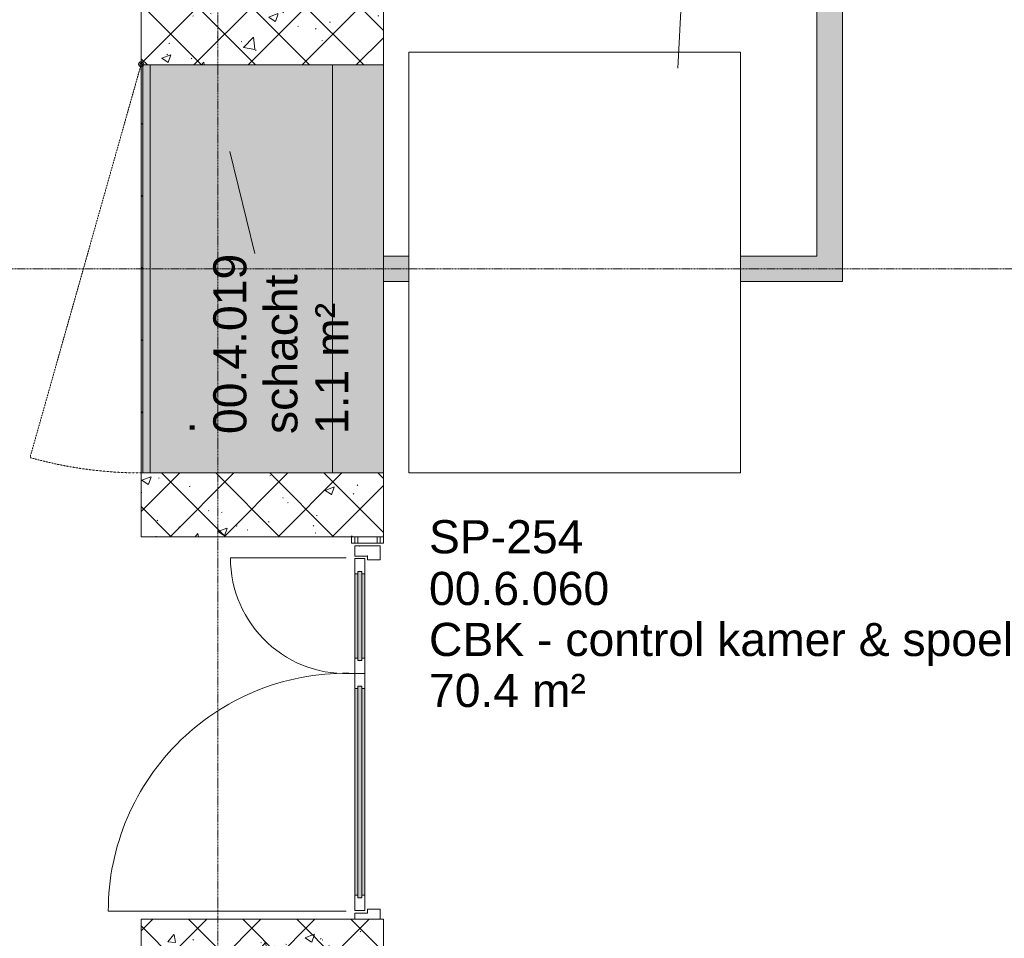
# Model space of a CAD drawing. Header units: millimetres. Extents: x -281 to 145437, y -16481 to 78869.
# Tile 159 of 256: x 23624 to 27485, y 26575 to 30177. Entities that reach past the tile are written whole.
import ezdxf

# ---------------------------------------------------------------- set-up
doc = ezdxf.new("R2010")
doc.units = ezdxf.units.MM
doc.linetypes.add('Grid Line', pattern=[12, 6, -2, 2, -2])
doc.linetypes.add('NLRS_Dash-0_6mm_Space-0_6mm_cpz', pattern=[1.2, 0.6, -0.6])
for name, color, linetype, lineweight in [('A--A23__Vloeren', 8, 'Continuous', 5), ('A--A2__Ruwbouw', 8, 'Continuous', 5), ('A--L$07A__Stramien', 1, 'Continuous', 5), ('A--L21__Buitenwanden', 3, 'Continuous', 5), ('A--L22__Binnenwanden', 2, 'Continuous', 5), ('A--L28__Hoofddraagconstructies', 3, 'Continuous', 9), ('A--L3__Afbouw', 2, 'Continuous', 5), ('A--L8__LosseInventaris', 1, 'Continuous', 5), ('A--TR9__AlgVoorz', 1, 'Continuous', 5), ('Specialty Equipment', 1, 'Continuous', 5)]:
    doc.layers.add(name, color=color, linetype=linetype, lineweight=lineweight)
doc.styles.add('Arial_3', font='arial.ttf', dxfattribs={"height": 130})

# ---------------------------------------------------------------- blocks, each defined once
blk = doc.blocks.new('28_SCO_TLB_column concrete precast square - 250x950-V3-L_80_ 11')
at = {"layer": 'A--L28__Hoofddraagconstructies', "lineweight": 13}
h = blk.add_hatch(dxfattribs=at)
h.set_pattern_fill('FP_50', color=51, style=0, pattern_type=2)
h.set_pattern_definition([(315, (-26525, 24575), (106.066, 106.066), []), (45, (-26525, 24575), (-106.066, 106.066), []), (320, (-26525, 24575), (-31.3759, -358.6306), [37.5, -412.5]), (265, (-26525, 24575), (376.0957, 69.376), [30, -330]), (10.451, (-26527.6, 24545.1), (344.7173, -289.2568), [31.87, -350.571]), (316.184, (-26425, 24575), (-82.7615, -533.62), [56.25, -618.75]), (6.636, (-26431.9, 24530.53), (487.062, -467.3284), [47.805, -525.857]), (261.184, (-26425, 24575), (487.058, -467.333), [45, -495]), (291, (-26450, 24525), (-201.3095, -298.454), [37.5, -412.5]), (236, (-26450, 24525), (362.575, -121.657), [30, -330]), (341.451, (-26466.78, 24500.13), (161.262, -420.112), [31.87, -350.571]), (307.5, (-26525, 24575), (166.44693, -6.07993), [3.353, -322.647, 3.353, -331.647, -331.25]), (307.5, (-26525, 24575), (166.44693, -6.07993), [-661, 3.353, -327.897]), (277.5, (-26525, 24575), (197.20586, -131.5348), [3.353, -187.647, 3.353, -315.147, -126.25]), (277.5, (-26525, 24575), (197.20586, -131.5348), [-509.5, 3.353, -122.897]), (237.5, (-26525, 24686.5), (-11.27744, -266.9112), [3.353, -121.647, 3.353, -386.647, -517.5]), (237.5, (-26525, 24686.5), (-11.27744, -266.9112), [-515, 3.353, -514.147]), (227.5, (-26525, 24736.5), (50.0525, -291.5931), [3.353, -159.147, 3.353, -255.647, -367.5]), (227.5, (-26525, 24736.5), (50.0525, -291.5931), [-421.5, 3.353, -364.147]), (227.5, (-26525, 24736.5), (50.0525, -291.5931), [3.353, -159.147, 3.353, -255.647, -367.5]), (227.5, (-26525, 24736.5), (50.0525, -291.5931), [-421.5, 3.353, -364.147])])
h.paths.add_polyline_path([(-125, 475), (-125, -475), (125, -475), (125, 475)])
at = {"layer": 'A--L28__Hoofddraagconstructies', "color": 231, "lineweight": 18}
for p, q in [((125, 475), (-125, 475)), ((-125, 475), (-125, -475)), ((125, -475), (125, 475)), ((-125, -475), (125, -475))]:
    blk.add_line(p, q, dxfattribs=at)
blk = doc.blocks.new('28_SCO_TLB_column concrete precast square - 250x950-V4-L_80_ 11')
at = {"layer": 'A--L28__Hoofddraagconstructies', "lineweight": 13}
h = blk.add_hatch(dxfattribs=at)
h.set_pattern_fill('FP_51', color=51, style=0, pattern_type=2)
h.set_pattern_definition([(315, (-28275, 24575), (106.066, 106.066), []), (45, (-28275, 24575), (-106.066, 106.066), []), (320, (-28275, 24575), (-31.3759, -358.6306), [37.5, -412.5]), (265, (-28275, 24575), (376.0957, 69.376), [30, -330]), (10.451, (-28277.6, 24545.1), (344.7173, -289.2568), [31.87, -350.571]), (316.184, (-28175, 24575), (-82.7615, -533.62), [56.25, -618.75]), (6.636, (-28181.9, 24530.53), (487.062, -467.3284), [47.805, -525.857]), (261.184, (-28175, 24575), (487.058, -467.333), [45, -495]), (291, (-28200, 24525), (-201.3095, -298.454), [37.5, -412.5]), (236, (-28200, 24525), (362.575, -121.657), [30, -330]), (341.451, (-28216.78, 24500.13), (161.262, -420.112), [31.87, -350.571]), (307.5, (-28275, 24575), (166.44693, -6.07993), [3.353, -322.647, 3.353, -331.647, -331.25]), (307.5, (-28275, 24575), (166.44693, -6.07993), [-661, 3.353, -327.897]), (277.5, (-28275, 24575), (197.20586, -131.5348), [3.353, -187.647, 3.353, -315.147, -126.25]), (277.5, (-28275, 24575), (197.20586, -131.5348), [-509.5, 3.353, -122.897]), (237.5, (-28275, 24686.5), (-11.27744, -266.9112), [3.353, -121.647, 3.353, -386.647, -517.5]), (237.5, (-28275, 24686.5), (-11.27744, -266.9112), [-515, 3.353, -514.147]), (227.5, (-28275, 24736.5), (50.0525, -291.5931), [3.353, -159.147, 3.353, -255.647, -367.5]), (227.5, (-28275, 24736.5), (50.0525, -291.5931), [-421.5, 3.353, -364.147]), (227.5, (-28275, 24736.5), (50.0525, -291.5931), [3.353, -159.147, 3.353, -255.647, -367.5]), (227.5, (-28275, 24736.5), (50.0525, -291.5931), [-421.5, 3.353, -364.147])])
h.paths.add_polyline_path([(-125, 475), (-125, -475), (125, -475), (125, 475)])
at = {"layer": 'A--L28__Hoofddraagconstructies', "color": 231, "lineweight": 18}
for p, q in [((125, 475), (-125, 475)), ((-125, 475), (-125, -475)), ((125, -475), (125, 475)), ((-125, -475), (125, -475))]:
    blk.add_line(p, q, dxfattribs=at)
blk = doc.blocks.new('28_SCO_TLB_column concrete precast square - 250x950-2181647-L_80_ 11')
at = {"layer": 'A--L28__Hoofddraagconstructies', "lineweight": 13}
h = blk.add_hatch(dxfattribs=at)
h.set_pattern_fill('FP_52', color=51, style=0, pattern_type=2)
h.set_pattern_definition([(135, (30125, -24575), (-106.066, -106.066), []), (225, (30125, -24575), (106.066, -106.066), []), (140, (30125, -24575), (31.3759, 358.6306), [37.5, -412.5]), (85, (30125, -24575), (-376.0957, -69.376), [30, -330]), (190.451, (30127.6, -24545.1), (-344.7173, 289.2568), [31.87, -350.571]), (136.184, (30025, -24575), (82.7615, 533.62), [56.25, -618.75]), (186.636, (30031.9, -24530.53), (-487.062, 467.3284), [47.805, -525.857]), (81.184, (30025, -24575), (-487.058, 467.333), [45, -495]), (111, (30050, -24525), (201.3095, 298.454), [37.5, -412.5]), (56, (30050, -24525), (-362.575, 121.657), [30, -330]), (161.451, (30066.78, -24500.13), (-161.262, 420.112), [31.87, -350.571]), (127.5, (30125, -24575), (-166.44693, 6.07993), [3.353, -322.647, 3.353, -331.647, -331.25]), (127.5, (30125, -24575), (-166.44693, 6.07993), [-661, 3.353, -327.897]), (97.5, (30125, -24575), (-197.20586, 131.5348), [3.353, -187.647, 3.353, -315.147, -126.25]), (97.5, (30125, -24575), (-197.20586, 131.5348), [-509.5, 3.353, -122.897]), (57.5, (30125, -24686.5), (11.27744, 266.9112), [3.353, -121.647, 3.353, -386.647, -517.5]), (57.5, (30125, -24686.5), (11.27744, 266.9112), [-515, 3.353, -514.147]), (47.5, (30125, -24736.5), (-50.0525, 291.5931), [3.353, -159.147, 3.353, -255.647, -367.5]), (47.5, (30125, -24736.5), (-50.0525, 291.5931), [-421.5, 3.353, -364.147]), (47.5, (30125, -24736.5), (-50.0525, 291.5931), [3.353, -159.147, 3.353, -255.647, -367.5]), (47.5, (30125, -24736.5), (-50.0525, 291.5931), [-421.5, 3.353, -364.147])])
h.paths.add_polyline_path([(125, -475), (125, 475), (-125, 475), (-125, -475)])
at = {"layer": 'A--L28__Hoofddraagconstructies', "color": 231, "lineweight": 18}
for p, q in [((-125, 475), (125, 475)), ((-125, -475), (-125, 475)), ((125, 475), (125, -475)), ((125, -475), (-125, -475))]:
    blk.add_line(p, q, dxfattribs=at)
blk = doc.blocks.new('TBR-B-BWK-C-BES-ARC-R25_rvt-1-L_80_ 11')
at = {"layer": 'A--L28__Hoofddraagconstructies', "color": 90, "lineweight": 13}
for name, p, rotation in [('28_SCO_TLB_column concrete precast square - 250x950-2181647-L_80_ 11', (24575, 30125), 270.0000000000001), ('28_SCO_TLB_column concrete precast square - 250x950-V4-L_80_ 11', (24575, 28275), 89.9999999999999), ('28_SCO_TLB_column concrete precast square - 250x950-V3-L_80_ 11', (24575, 26525), 89.9999999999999)]:
    blk.add_blockref(name, p, dxfattribs=dict(at, rotation=rotation))
blk = doc.blocks.new('TBR-B-BWK-C-NIE-ARC-R25_rvt-1-L_80_ 11')
at = {"layer": 'A--A2__Ruwbouw'}
blk.add_hatch(color=9, dxfattribs=at).paths.add_polyline_path([(25050, 28400), (25050, 30000), (24850, 30000), (24850, 28400)])
at = {"layer": 'A--L22__Binnenwanden', "color": 130, "lineweight": 13}
for p, q in [((24850, 30000), (24850, 28400)), ((25050, 28400), (25050, 30000))]:
    blk.add_line(p, q, dxfattribs=at)
blk = doc.blocks.new('NLRS_30_DO_WB_deur dubbel draai-SH_gen_cpz1 - 32_31_13_deur dubbel invulling glas_gen_aluminium_1480x2400_systeemwand-62867163-L_80_ 11')
at = {"layer": 'A--L3__Afbouw'}
for p, q in [((-740, 50), (-685, 50)), ((-740, 47.3), (-740, 50)), ((-739, 47.3), (-740, 47.3)), ((-740, 46.5), (-739, 46.5)), ((-740, -30), (-740, 46.5)), ((-739, 46.5), (-739, 47.3)), ((-686, 47.3), (-686, 46.5)), ((-685, 47.3), (-686, 47.3)), ((-686, 46.5), (-685, 46.5)), ((-685, 50), (-685, 47.3)), ((-685, 46.5), (-685, 0)), ((685, 50), (724, 50)), ((685, 47.3), (685, 50)), ((686, 47.3), (685, 47.3)), ((685, 46.5), (686, 46.5)), ((685, 0), (685, 46.5)), ((686, 46.5), (686, 47.3)), ((-739, -30), (-740, -30)), ((-740, -30.8), (-739, -30.8)), ((-740, -50), (-740, -30.8)), ((-739, -30.8), (-739, -30)), ((-701, 0), (-701, -0.8)), ((-685, 0), (-701, 0)), ((-701, -0.8), (-700, -0.8)), ((-700, -0.8), (-700, -50)), ((701, 0), (685, 0)), ((700, -0.8), (701, -0.8)), ((700, -50), (700, -0.8)), ((701, -0.8), (701, 0)), ((-700, -50), (-740, -50)), ((724, -50), (700, -50))]:
    blk.add_line(p, q, dxfattribs=at)
blk = doc.blocks.new('NLRS_30_DO_UN_paneel dubbel-SH_gen_cpz - 31_31_01_paneel_gen-62826278-L_80_ 11')
at = {"layer": 'A--L3__Afbouw'}
for points in [[(175, 7.5), (-175, 7.5), (-175, -7.5), (175, -7.5)], [(165, 20), (-165, 20), (-165, 8.3), (165, 8.3)], [(166, 7.5), (165, 8.3), (165, 7.5)], [(165, -8.3), (-165, -8.3), (-165, -20), (165, -20)], [(166, -8.3), (165, -7.5), (165, -8.3)]]:
    blk.add_hatch(color=256, dxfattribs=at).paths.add_polyline_path(points)
for p, q in [((-225, 20), (-165, 20)), ((-225, 13.3), (-225, 20)), ((-224, 13.3), (-225, 13.3)), ((-225, 12.5), (-224, 12.5)), ((-225, -16.5), (-225, 12.5)), ((-224, 12.5), (-224, 13.3)), ((-175, 7.5), (-175, -7.5)), ((-166, 7.5), (-175, 7.5)), ((-175, 7.5), (175, 7.5)), ((-175, -7.5), (-175, 7.5)), ((-166, 8.3), (-166, 7.5)), ((-165, 8.3), (-166, 8.3)), ((-165, 20), (-165, 8.3)), ((-165, 20), (165, 20)), ((165, 8.3), (-165, 8.3)), ((165, 20), (225, 20)), ((165, 8.3), (165, 20)), ((166, 8.3), (165, 8.3)), ((166, 7.5), (166, 8.3)), ((175, 7.5), (166, 7.5)), ((175, -7.5), (175, 7.5)), ((175, 7.5), (175, -7.5)), ((224, 13.3), (224, 12.5)), ((225, 13.3), (224, 13.3)), ((224, 12.5), (225, 12.5)), ((225, 20), (225, 13.3)), ((225, 12.5), (225, -16.5)), ((-224, -16.5), (-225, -16.5)), ((-225, -17.3), (-224, -17.3)), ((-225, -20), (-225, -17.3)), ((-225, -20), (-225, -17.3)), ((-224, -17.3), (-225, -17.3)), ((-165, -20), (-225, -20)), ((-224, -17.3), (-224, -16.5)), ((-175, -7.5), (-166, -7.5)), ((175, -7.5), (-175, -7.5)), ((-166, -7.5), (-166, -8.3)), ((-166, -8.3), (-165, -8.3)), ((-165, -8.3), (-165, -20)), ((-165, -8.3), (165, -8.3)), ((165, -20), (-165, -20)), ((165, -8.3), (166, -8.3)), ((165, -20), (165, -8.3)), ((225, -20), (165, -20)), ((166, -7.5), (175, -7.5)), ((166, -8.3), (166, -7.5)), ((224, -16.5), (224, -17.3)), ((225, -16.5), (224, -16.5)), ((224, -17.3), (225, -17.3)), ((225, -17.3), (224, -17.3)), ((225, -17.3), (225, -20)), ((225, -20), (225, -17.3))]:
    blk.add_line(p, q, dxfattribs=at)
blk = doc.blocks.new('NLRS_30_DO_UN_paneel dubbel-SH_gen_cpz - 31_31_01_paneel_gen-62867669-L_80_ 11')
at = {"layer": 'A--L3__Afbouw'}
for points in [[(-415, -7.5), (415, -7.5), (415, 7.5), (-415, 7.5)], [(-405, 8.3), (405, 8.3), (405, 20), (-405, 20)], [(-405, -20), (405, -20), (405, -8.3), (-405, -8.3)]]:
    blk.add_hatch(color=256, dxfattribs=at).paths.add_polyline_path(points)
for p, q in [((-405, 20), (-465, 20)), ((-465, 20), (-465, 17.3)), ((-465, 20), (-465, 17.3)), ((-465, 17.3), (-464, 17.3)), ((-464, 17.3), (-465, 17.3)), ((-464, 16.5), (-465, 16.5)), ((-465, 16.5), (-465, -12.5)), ((-464, 17.3), (-464, 16.5)), ((-415, -7.5), (-415, 7.5)), ((-415, 7.5), (-406, 7.5)), ((415, 7.5), (-415, 7.5)), ((-415, 7.5), (-415, -7.5)), ((-406, 7.5), (-406, 8.3)), ((-406, 8.3), (-405, 8.3)), ((-405, 8.3), (-405, 20)), ((405, 20), (-405, 20)), ((-405, 8.3), (405, 8.3)), ((465, 20), (405, 20)), ((405, 20), (405, 8.3)), ((405, 8.3), (406, 8.3)), ((406, 8.3), (406, 7.5)), ((406, 7.5), (415, 7.5)), ((415, 7.5), (415, -7.5)), ((415, -7.5), (415, 7.5)), ((464, 16.5), (464, 17.3)), ((464, 17.3), (465, 17.3)), ((465, 17.3), (464, 17.3)), ((465, 16.5), (464, 16.5)), ((465, 17.3), (465, 20)), ((465, 20), (465, 17.3)), ((465, -12.5), (465, 16.5)), ((-465, -12.5), (-464, -12.5)), ((-464, -13.3), (-465, -13.3)), ((-465, -13.3), (-465, -20)), ((-465, -20), (-405, -20)), ((-464, -12.5), (-464, -13.3)), ((-406, -7.5), (-415, -7.5)), ((-415, -7.5), (415, -7.5)), ((-406, -8.3), (-406, -7.5)), ((-405, -8.3), (-406, -8.3)), ((-405, -20), (-405, -8.3)), ((405, -8.3), (-405, -8.3)), ((-405, -20), (405, -20)), ((406, -8.3), (405, -8.3)), ((405, -8.3), (405, -20)), ((405, -20), (465, -20)), ((415, -7.5), (406, -7.5)), ((406, -7.5), (406, -8.3)), ((464, -13.3), (464, -12.5)), ((464, -12.5), (465, -12.5)), ((465, -13.3), (464, -13.3)), ((465, -20), (465, -13.3))]:
    blk.add_line(p, q, dxfattribs=at)
blk = doc.blocks.new('NLRS_30_DO_UN_clearance zone-SH_gen_cpz - NLRS_30_DO_UN_clearance zone-SH_gen_cpz-62867676-L_80_ 11')
at = {"layer": 'A--L3__Afbouw'}
blk.add_line((-467.5, 986.6), (-467.5, 53.5), dxfattribs=at)
blk.add_arc((-467.5, 53.5), 933.1, 357.9425, 90, dxfattribs=at)
blk = doc.blocks.new('deur schacht - 32_31_08_plaatdeur enkel draai_1600x2800-47124889-L_80_ 11')
at = {"layer": 'A--L3__Afbouw', "linetype": 'NLRS_Dash-0_6mm_Space-0_6mm_cpz'}
blk.add_line((739.6, -479.4), (-802.5, -43.5), dxfattribs=at)
at = {"layer": 'A--L3__Afbouw'}
for radius in [10, 5]:
    blk.add_circle((-802.5, -43.5), radius, dxfattribs=at)
at = {"layer": 'A--L3__Afbouw', "linetype": 'NLRS_Dash-0_6mm_Space-0_6mm_cpz'}
blk.add_arc((-802.5, -43.5), 1602.6, 344.2155, 0.4827, dxfattribs=at)
blk = doc.blocks.new('NLRS_82_SE_LB_laboratorium apparaat space reservation_gen_cpz - lab apparaat_vloerniveau-59386563-L_80_ 11')
at = {"layer": 'A--L8__LosseInventaris', "linetype": 'NLRS_Dash-0_6mm_Space-0_6mm_cpz'}
for p, q in [((-825, 650), (825, 650)), ((-825, 650), (-825, -650)), ((825, 650), (825, -650)), ((-825, -650), (825, -650))]:
    blk.add_line(p, q, dxfattribs=at)
at = {"layer": 'Specialty Equipment'}
for p, q in [((825, 650), (-825, 650)), ((-825, 650), (-825, -650)), ((825, -650), (825, 650)), ((-825, -650), (825, -650))]:
    blk.add_line(p, q, dxfattribs=at)
blk = doc.blocks.new('NLRS_30_DO_UN_clearance zone-SH_gen_cpz - NLRS_30_DO_UN_clearance zone-SH_gen_cpz-62826286-L_80_ 11')
at = {"layer": 'A--L3__Afbouw'}
blk.add_line((-227.5, -507.2), (-227.5, -53.5), dxfattribs=at)
blk.add_arc((-227.5, -53.5), 453.7, 270, 4.2341, dxfattribs=at)

msp = doc.modelspace()

# ---------------------------------------------------------------- hatches: boundary and pattern name
at = {"layer": 'A--A23__Vloeren'}
h = msp.add_hatch(color=10, dxfattribs=at)
h.paths.add_polyline_path([(22243.8, 18810), (22243.8, 22125), (22240, 22125), (22240, 18810)])
h.paths.add_polyline_path([(24850, 21200), (24850, 22800), (24181, 22800), (24181, 21200), (24202.3, 21200)])
h.paths.add_polyline_path([(24181, 24800), (24850, 24800), (24850, 26400), (24181, 26400), (24181, 24950.2)])
h.paths.add_polyline_path([(24850, 28400), (24850, 30000), (24135, 30000), (24135, 28400), (24681.4, 28400)])
h.paths.add_polyline_path([(24850, 32000), (24850, 33600), (24181, 33600), (24181, 32000), (24202.3, 32000)])
h.paths.add_polyline_path([(24202.3, 35600), (24850, 35600), (24850, 37200), (24181, 37200), (24181, 35600)])
h.paths.add_polyline_path([(24181, 39200), (24850, 39200), (24850, 40800), (24181, 40800), (24181, 39539.8)])
h.paths.add_polyline_path([(24181, 42800), (24850, 42800), (24850, 44400), (24181, 44400), (24181, 43345.8)])
h.paths.add_polyline_path([(16904, 43537.5), (16907, 43537.5), (16905.8, 43541.5), (16900.5, 43594.9), (16900.5, 43537.5)])
h.paths.add_polyline_path([(17493, 43537.5), (17499.5, 43537.5), (17499.5, 43594.9), (17494.2, 43541.5)])
h.paths.add_polyline_path([(17499.5, 43605.1), (17500, 43662.5), (17860, 43663), (17860, 49537.5), (17499.5, 49537.5), (17499.5, 49594.9), (17494.2, 49541.5), (17477.2, 49485.2), (17449.4, 49433.3), (17412.1, 49387.9), (17366.7, 49350.6), (17314.8, 49322.8), (17258.5, 49305.8), (17200, 49300), (17141.5, 49305.8), (17085.2, 49322.8), (17033.3, 49350.6), (16987.9, 49387.9), (16950.6, 49433.3), (16922.8, 49485.2), (16905.8, 49541.5), (16900.5, 49594.9), (16900, 49537.5), (16512.5, 49537.5), (16512.5, 49662.5), (16900.5, 49662.5), (16900.5, 49605.1), (16905.8, 49658.5), (16922.8, 49714.8), (16950.6, 49766.7), (16987.9, 49812.1), (17033.3, 49849.4), (17085.2, 49877.2), (17141.5, 49894.2), (17200, 49900), (17258.5, 49894.2), (17314.8, 49877.2), (17366.7, 49849.4), (17412.1, 49812.1), (17449.4, 49766.7), (17477.2, 49714.8), (17494.7, 49653.7), (17499.5, 49605.1), (17500, 49662.5), (17860, 49662.5), (17860, 49790), (22240, 49790), (22240, 49557), (24103.1, 49557), (24104.2, 49557), (24100, 49600), (24105.8, 49658.5), (24122.8, 49714.8), (24150.6, 49766.7), (24187.9, 49812.1), (24233.3, 49849.4), (24285.2, 49877.2), (24341.5, 49894.2), (24400, 49900), (24462.5, 49893), (24462.5, 49894.2), (24462.5, 49901.5), (24337.5, 49901.5), (24337.5, 53165), (24462.5, 53165), (24462.5, 53175), (24362.5, 53176), (24362.5, 53225), (24420.5, 53224), (24421.3, 53208), (24462.5, 53208), (24462.5, 53210.5), (24422.5, 53211.5), (24422.5, 54189.5), (24462.5, 54189.5), (24462.5, 54192), (24420.5, 54192), (24420.5, 54175), (24362.5, 54176), (24362.5, 54225), (24462.5, 54225), (24462.5, 54235), (24337.5, 54235), (24337.5, 55298.5), (24462.5, 55298.5), (24462.5, 55307), (24458.5, 55305.8), (24400, 55300), (24341.5, 55305.8), (24285.2, 55322.8), (24233.3, 55350.6), (24187.9, 55387.9), (24150.6, 55433.3), (24122.8, 55485.2), (24105.8, 55541.5), (24100, 55600), (24105.8, 55658.5), (24123.1, 55715.3), (24150.6, 55766.7), (24187.9, 55812.1), (24233.3, 55849.4), (24285.2, 55877.2), (24341.5, 55894.2), (24400, 55900), (24462.5, 55894.6), (24462.5, 55901.5), (24337.5, 55901.5), (24337.5, 56540), (10999, 56540), (10999, 49662.5), (12327.5, 49662.5), (12327.5, 49537.5), (10999, 49537.5), (10999, 43662.5), (14437.5, 43662.5), (14437.5, 49537.5), (13847.5, 49537.5), (13847.5, 49662.5), (15152.5, 49662.5), (15152.5, 49537.5), (14562.5, 49537.5), (14562.5, 43662.5), (16900.5, 43662.5), (16900.5, 43605.1), (16907.1, 43663), (16922.8, 43714.8), (16950.6, 43766.7), (16987.9, 43812.1), (17033.3, 43849.4), (17085.2, 43877.2), (17141.5, 43894.2), (17200, 43900), (17258.5, 43894.2), (17314.8, 43877.2), (17366.7, 43849.4), (17412.1, 43812.1), (17449.4, 43766.7), (17477.2, 43714.8), (17494.7, 43653.7), (17496.3, 43637.5)])
h.paths.add_polyline_path([(22227.5, 43985), (22240, 43985), (22240, 43995), (22227.5, 43995)])
h.paths.add_polyline_path([(22227.5, 44028), (22240, 44028), (22240, 44030.5), (22227.5, 44030.5)])
h.paths.add_polyline_path([(22227.5, 44969.5), (22240, 44969.5), (22240, 44972), (22227.5, 44972)])
h.paths.add_polyline_path([(22240, 45005), (22240, 45015), (22227.5, 45015), (22227.5, 45005)])
h.paths.add_polyline_path([(22227.5, 45842), (22240, 45842), (22240, 47540), (21990, 47540), (21990, 46090), (22227.5, 46090), (22227.5, 45883.1)])
h.paths.add_polyline_path([(24388, 49300.2), (24388, 49301.2), (24365.3, 49303.4)])
h.paths.add_polyline_path([(16452.5, 49537.5), (16453.5, 49595.5), (16469.5, 49596.3), (16470.5, 49637.5), (16502.5, 49637.5), (16501.5, 49537.5), (16453.5, 49537.5)])
h.paths.add_polyline_path([(15212.5, 49537.5), (15162.5, 49537.5), (15163.5, 49637.5), (15195.5, 49637.5), (15195.5, 49595.5), (15212.5, 49595.5), (15212.5, 49550)])
h.paths.add_polyline_path([(13788.5, 49537.5), (13787.5, 49537.5), (13788.5, 49595.5), (13804.5, 49596.3), (13805.5, 49637.5), (13837.5, 49637.5), (13836.5, 49537.5)])
h.paths.add_polyline_path([(12386.5, 49537.5), (12337.5, 49537.5), (12338.5, 49637.5), (12370.5, 49637.5), (12370.5, 49595.5), (12387.5, 49595.5), (12387.5, 49537.5)])
h.paths.add_polyline_path([(22287.5, 49570), (22248.5, 49570), (22249.5, 49573.5), (22248.5, 49573.5), (22249.5, 49630), (22288.5, 49630), (22288.5, 49622.5), (22298.5, 49622.5), (22298.5, 49573.5), (22312.5, 49572.7), (22313.5, 49570), (22298.5, 49570)])
h.paths.add_polyline_path([(24043.5, 49570), (24044.5, 49573.5), (24063.5, 49573.5), (24063.5, 49578), (24043.5, 49578), (24043.5, 49572.7)])
h.paths.add_polyline_path([(23723.2, 49570), (23593.8, 49570.8), (23594.5, 49573.5), (23608.5, 49573.5), (23608.5, 49622.5), (23618.5, 49623.3), (23619.5, 49630), (24088.5, 49630), (24087.5, 49626.5), (24088.5, 49626.5), (24087.5, 49570), (23891.6, 49570)])
h.paths.add_polyline_path([(23658.5, 49570), (23657.5, 49578), (23638.5, 49578), (23638.5, 49573.5), (23657.5, 49572.7)])
h.paths.add_polyline_path([(23418.5, 49570), (22318.5, 49570), (22318.5, 49577.5), (22308.5, 49578), (22308.5, 49626.5), (22294.5, 49627.3), (22293.5, 49630), (23613.5, 49630), (23612.5, 49626.5), (23598.5, 49626.5), (23598.5, 49577.5), (23588.5, 49576.7), (23587.5, 49570), (23528.5, 49570)])
h.paths.add_polyline_path([(23657.5, 49584), (23658.5, 49584), (23657.5, 49589.5), (23638.5, 49589.5), (23638.5, 49584)])
h.paths.add_polyline_path([(24063.5, 49584), (24063.5, 49589.5), (24043.5, 49589.5), (24044.5, 49584)])
h.paths.add_polyline_path([(16467, 49597.5), (15198, 49597.5), (15199, 49637.5), (16467, 49637.5), (16467, 49611.7)])
h.paths.add_polyline_path([(12735, 49597.5), (12373, 49597.5), (12374, 49637.5), (13802, 49637.5), (13801, 49597.5), (12736, 49597.5)])
h.paths.add_polyline_path([(12814, 49611.7), (12813, 49612.5), (12813, 49611.7)])
h.paths.add_polyline_path([(12814, 49622.5), (12813, 49623.3), (12813, 49622.5)])
h.paths.add_polyline_path([(11053.3, 49727.5), (11053.3, 50827.5), (11719.3, 50827.5), (11719.3, 49727.5)])
h.paths.add_polyline_path([(11719.3, 50935.3), (11053.3, 50935.3), (11053.3, 54145.3), (12803.3, 54145.3), (12803.3, 50935.3), (11745.3, 50935.3)])
h.paths.add_polyline_path([(20934, 51395.1), (20934, 53795.1), (21234, 53795.1), (21234, 51395.1)])
h.paths.add_polyline_path([(16987.9, 51400), (14794, 51400), (14794, 52500), (20434, 52500), (20434, 51400), (17000.9, 51400)])
h.paths.add_polyline_path([(23925.2, 52210), (23925.2, 52650), (24265.2, 52650), (24265.2, 52210), (24202.3, 52210)])
h.paths.add_polyline_path([(17888.5, 52687), (15203, 52687), (15203, 53087), (17888.5, 53087)])
h.paths.add_polyline_path([(17974, 52695.1), (17974, 53795.1), (20834, 53795.1), (20834, 52695.1), (19734.5, 52695.1)])
h.paths.add_polyline_path([(18722.5, 55196.1), (18722.5, 55736.1), (20522.5, 55736.1), (20522.5, 55196.1), (19411.2, 55196.1)])
h.paths.add_polyline_path([(17200, 55300), (17141.5, 55305.8), (17085.2, 55322.8), (17033.3, 55350.6), (16987.9, 55387.9), (16950.6, 55433.3), (16922.8, 55485.2), (16905.8, 55541.5), (16900, 55600), (16905.8, 55658.5), (16923.1, 55715.3), (16950.6, 55766.7), (16987.9, 55812.1), (17033.3, 55849.4), (17085.2, 55877.2), (17141.5, 55894.2), (17200, 55900), (17258.5, 55894.2), (17314.8, 55877.2), (17366.7, 55849.4), (17412.1, 55812.1), (17449.4, 55766.7), (17477.2, 55714.8), (17494.7, 55653.7), (17500, 55600), (17494.2, 55541.5), (17477.2, 55485.2), (17449.4, 55433.3), (17412.1, 55387.9), (17366.7, 55350.6), (17314.8, 55322.8), (17258.5, 55305.8)])
h.paths.add_polyline_path([(11039, 55555.1), (11039, 56355.1), (12239, 56355), (12239, 55555.1), (11448.1, 55555.1)])
h.paths.add_polyline_path([(12289, 55555.1), (12289, 56355.1), (13489, 56355.1), (13489, 55555.1), (12703.6, 55555.1)])
h.paths.add_polyline_path([(13539, 55555.1), (13539, 56355.1), (14739, 56355.1), (14739, 55555.1), (13661.8, 55555.1)])
at = {"layer": 'A--A2__Ruwbouw'}
for points in [[(26750, 29150), (26850, 29150), (26850, 32750), (26750, 32750), (26750, 29250)], [(24135, 28400), (24135, 30000), (24100, 30000), (24100, 28400)], [(25150, 29150), (25150, 29250), (25050, 29250), (25050, 29150)], [(26750, 29150), (26750, 29250), (26450, 29250), (26450, 29150)]]:
    msp.add_hatch(color=256, dxfattribs=at).paths.add_polyline_path(points)
h = msp.add_hatch(dxfattribs=at)
h.set_pattern_fill('FP_191', color=256, angle=45, style=0, pattern_type=2)
h.set_pattern_definition([(135, (24106, 29200), (-141.42, -141.42), [])])
h.paths.add_polyline_path([(24106, 28400), (24106, 30000), (24100, 30000), (24100, 28400)])

# ---------------------------------------------------------------- linework, layer by layer
at = {"layer": 'A--L$07A__Stramien', "linetype": 'Grid Line'}
for p, q in [((24400, 64428.4), (24400, 5044.8)), ((100373, 29200), (-281.1, 29200))]:
    msp.add_line(p, q, dxfattribs=at)
at = {"layer": 'A--L21__Buitenwanden'}
for p, q in [((26750, 32750), (26750, 29250)), ((26850, 29150), (26850, 32750)), ((24100, 30000), (24100, 28400)), ((24100, 30000), (24100, 28400)), ((24106, 28400), (24106, 30000)), ((24135, 28400), (24135, 30000)), ((25150, 29250), (25050, 29250)), ((25050, 29250), (25050, 29150)), ((25150, 29150), (25150, 29250)), ((26750, 29250), (26450, 29250)), ((26450, 29250), (26450, 29150)), ((25050, 29150), (25150, 29150)), ((26450, 29150), (26850, 29150)), ((24925, 28150), (24925, 28124)), ((24937.5, 28150), (24937.5, 28124)), ((24950, 28150), (24950, 28124)), ((25025, 28150), (25025, 28124)), ((25037.5, 28150), (25037.5, 28124)), ((25050, 28124), (25050, 28150)), ((24925, 28124), (25050, 28124))]:
    msp.add_line(p, q, dxfattribs=at)
at = {"layer": 'A--TR9__AlgVoorz'}
for p, q in [((26204.8, 29987.8), (26290.5, 31694.5)), ((24447.3, 29660.8), (24545.4, 29260.4))]:
    msp.add_line(p, q, dxfattribs=at)

# ---------------------------------------------------------------- block references
at = {"lineweight": 5}
for name in ['TBR-B-BWK-C-NIE-ARC-R25_rvt-1-L_80_ 11', 'TBR-B-BWK-C-BES-ARC-R25_rvt-1-L_80_ 11']:
    msp.add_blockref(name, (0, 0), dxfattribs=at)
at = {"layer": 'A--L3__Afbouw', "linetype": 'NLRS_Dash-0_6mm_Space-0_6mm_cpz', "rotation": 270.0000000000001}
msp.add_blockref('deur schacht - 32_31_08_plaatdeur enkel draai_1600x2800-47124889-L_80_ 11', (24143.5, 29200), dxfattribs=at)
at = {"layer": 'A--L3__Afbouw'}
for name, p, rotation in [('NLRS_30_DO_WB_deur dubbel draai-SH_gen_cpz1 - 32_31_13_deur dubbel invulling glas_gen_aluminium_1480x2400_systeemwand-62867163-L_80_ 11', (24987.5, 27374), 269.9999999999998), ('NLRS_30_DO_UN_clearance zone-SH_gen_cpz - NLRS_30_DO_UN_clearance zone-SH_gen_cpz-62826286-L_80_ 11', (24957.5, 27839), 269.9999999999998), ('NLRS_30_DO_UN_paneel dubbel-SH_gen_cpz - 31_31_01_paneel_gen-62826278-L_80_ 11', (24957.5, 27839), 269.9999999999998), ('NLRS_30_DO_UN_clearance zone-SH_gen_cpz - NLRS_30_DO_UN_clearance zone-SH_gen_cpz-62867676-L_80_ 11', (24957.5, 27149), 89.99999999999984), ('NLRS_30_DO_UN_paneel dubbel-SH_gen_cpz - 31_31_01_paneel_gen-62867669-L_80_ 11', (24957.5, 27149), 89.99999999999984)]:
    msp.add_blockref(name, p, dxfattribs=dict(at, rotation=rotation))
at = {"layer": 'A--L8__LosseInventaris', "linetype": 'NLRS_Dash-0_6mm_Space-0_6mm_cpz', "rotation": 89.99999999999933}
msp.add_blockref('NLRS_82_SE_LB_laboratorium apparaat space reservation_gen_cpz - lab apparaat_vloerniveau-59386563-L_80_ 11', (25800, 29225), dxfattribs=at)

# ---------------------------------------------------------------- texts
at = {"layer": 'A--TR9__AlgVoorz', "char_height": 130, "attachment_point": 1, "rotation": 90, "style": 'Arial_3'}
for s, insert, width in [('00.4.019', (24382.7, 28552.4), 849.789), ('schacht', (24582.7, 28552.4), 761.603), ('1.1 m²', (24782.7, 28552.4), 617.299), ('.', (24180.1, 28552.4), 64.135)]:
    msp.add_mtext(s, dxfattribs=dict(at, insert=insert, width=width))
at = {"layer": 'A--TR9__AlgVoorz', "char_height": 130, "attachment_point": 1, "style": 'Arial_3'}
for s, insert, width in [('SP-254', (25228.7, 28214.7), 713.502), ('00.6.060', (25228.7, 28012), 849.789), ('CBK - control kamer & spoelkeuken', (25228.7, 27812), 3471.307), ('70.4 m²', (25228.7, 27612), 737.552)]:
    msp.add_mtext(s, dxfattribs=dict(at, insert=insert, width=width))

doc.saveas('drawing.dxf')
